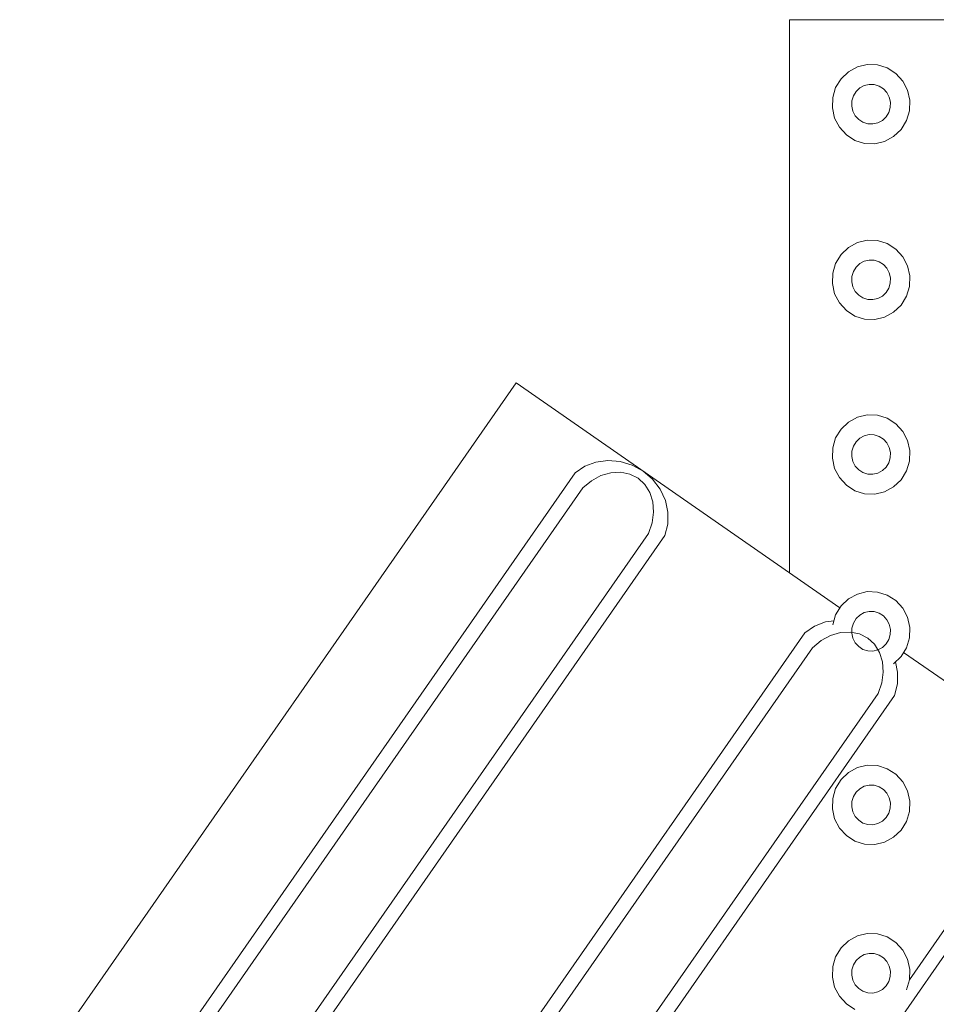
# Model space of a CAD drawing. Extents: x 5066 to 9756, y -2696 to -1109.
# Tile 158 of 248: x 9404.864 to 9405.392, y -2583.104 to -2582.537. Entities that reach past the tile are written whole.
import ezdxf

# ---------------------------------------------------------------- set-up
doc = ezdxf.new("R2010")
doc.units = 0
doc.header["$MEASUREMENT"] = 0
doc.layers.add('IFC-Elemento construtivo genérico-Contorno', color=253, linetype='CONTINUOUS', lineweight=5)

msp = doc.modelspace()

# ---------------------------------------------------------------- linework, layer by layer
at = {"layer": 'IFC-Elemento construtivo genérico-Contorno', "color": 8, "lineweight": 5}
for p, q in [((9405.30741, -2582.8556), (9405.30741, -2582.53725)), ((9405.30741, -2582.53725), (9405.80741, -2582.53725)), ((9405.33706, -2582.57129), (9405.34132, -2582.56721)), ((9405.34132, -2582.56721), (9405.34648, -2582.5644)), ((9405.34648, -2582.5644), (9405.35214, -2582.56305)), ((9405.35214, -2582.56305), (9405.358, -2582.56326)), ((9405.358, -2582.56326), (9405.36359, -2582.56501)), ((9405.36359, -2582.56501), (9405.36855, -2582.56817)), ((9405.33394, -2582.57636), (9405.33706, -2582.57129)), ((9405.36855, -2582.56817), (9405.37253, -2582.57254)), ((9405.37253, -2582.57254), (9405.37527, -2582.57782)), ((9405.33226, -2582.58207), (9405.33394, -2582.57636)), ((9405.34413, -2582.5811), (9405.3457, -2582.57857)), ((9405.3457, -2582.57857), (9405.3478, -2582.57653)), ((9405.3478, -2582.57653), (9405.35038, -2582.57512)), ((9405.35038, -2582.57512), (9405.35323, -2582.57445)), ((9405.35323, -2582.57445), (9405.35616, -2582.57455)), ((9405.35616, -2582.57455), (9405.35894, -2582.57543)), ((9405.35894, -2582.57543), (9405.36144, -2582.57701)), ((9405.36144, -2582.57701), (9405.36343, -2582.57919)), ((9405.36343, -2582.57919), (9405.3648, -2582.58183)), ((9405.37527, -2582.57782), (9405.37659, -2582.58364)), ((9405.33206, -2582.58805), (9405.33226, -2582.58207)), ((9405.3432, -2582.58695), (9405.34327, -2582.58396)), ((9405.34327, -2582.58396), (9405.34413, -2582.5811)), ((9405.3648, -2582.58183), (9405.36546, -2582.58474)), ((9405.36534, -2582.58773), (9405.36546, -2582.58474)), ((9405.37636, -2582.58961), (9405.37659, -2582.58364)), ((9405.33206, -2582.58805), (9405.33335, -2582.59387)), ((9405.3432, -2582.58695), (9405.34382, -2582.58986)), ((9405.34382, -2582.58986), (9405.34523, -2582.5925)), ((9405.36448, -2582.59059), (9405.36534, -2582.58773)), ((9405.37468, -2582.59533), (9405.37636, -2582.58961)), ((9405.33335, -2582.59387), (9405.33613, -2582.59915)), ((9405.34523, -2582.5925), (9405.34722, -2582.59468)), ((9405.34722, -2582.59468), (9405.34968, -2582.59626)), ((9405.35823, -2582.59656), (9405.36081, -2582.59516)), ((9405.36081, -2582.59516), (9405.36296, -2582.59312)), ((9405.36296, -2582.59312), (9405.36448, -2582.59059)), ((9405.37159, -2582.6004), (9405.37468, -2582.59533)), ((9405.33613, -2582.59915), (9405.34011, -2582.60352)), ((9405.34968, -2582.59626), (9405.35245, -2582.59714)), ((9405.35245, -2582.59714), (9405.35538, -2582.59724)), ((9405.35538, -2582.59724), (9405.35823, -2582.59656)), ((9405.3673, -2582.60447), (9405.37159, -2582.6004)), ((9405.34011, -2582.60352), (9405.34503, -2582.60668)), ((9405.34503, -2582.60668), (9405.35062, -2582.60842)), ((9405.35648, -2582.60863), (9405.36214, -2582.60728)), ((9405.36214, -2582.60728), (9405.3673, -2582.60447)), ((9405.35062, -2582.60842), (9405.35648, -2582.60863)), ((9405.34648, -2582.66548), (9405.35214, -2582.66413)), ((9405.35214, -2582.66413), (9405.358, -2582.66434)), ((9405.33706, -2582.67237), (9405.34132, -2582.66828)), ((9405.34132, -2582.66828), (9405.34648, -2582.66548)), ((9405.358, -2582.66434), (9405.36359, -2582.66608)), ((9405.36359, -2582.66608), (9405.36855, -2582.66925)), ((9405.36855, -2582.66925), (9405.37253, -2582.67362)), ((9405.33394, -2582.67743), (9405.33706, -2582.67237)), ((9405.37253, -2582.67362), (9405.37527, -2582.67889)), ((9405.33226, -2582.68315), (9405.33394, -2582.67743)), ((9405.34413, -2582.68217), (9405.3457, -2582.67964)), ((9405.3457, -2582.67964), (9405.3478, -2582.6776)), ((9405.3478, -2582.6776), (9405.35038, -2582.6762)), ((9405.35038, -2582.6762), (9405.35323, -2582.67552)), ((9405.35323, -2582.67552), (9405.35616, -2582.67563)), ((9405.35616, -2582.67563), (9405.35894, -2582.6765)), ((9405.35894, -2582.6765), (9405.36144, -2582.67808)), ((9405.36144, -2582.67808), (9405.36343, -2582.68027)), ((9405.36343, -2582.68027), (9405.3648, -2582.68291)), ((9405.37527, -2582.67889), (9405.37659, -2582.68471)), ((9405.33206, -2582.68912), (9405.33226, -2582.68315)), ((9405.3432, -2582.68802), (9405.34327, -2582.68503)), ((9405.34327, -2582.68503), (9405.34413, -2582.68217)), ((9405.3648, -2582.68291), (9405.36546, -2582.68582)), ((9405.36534, -2582.68881), (9405.36546, -2582.68582)), ((9405.37636, -2582.69069), (9405.37659, -2582.68471)), ((9405.33206, -2582.68912), (9405.33335, -2582.69494)), ((9405.3432, -2582.68802), (9405.34382, -2582.69093)), ((9405.34382, -2582.69093), (9405.34523, -2582.69357)), ((9405.36296, -2582.6942), (9405.36448, -2582.69166)), ((9405.36448, -2582.69166), (9405.36534, -2582.68881)), ((9405.37468, -2582.6964), (9405.37636, -2582.69069)), ((9405.33335, -2582.69494), (9405.33613, -2582.70022)), ((9405.34523, -2582.69357), (9405.34722, -2582.69575)), ((9405.34722, -2582.69575), (9405.34968, -2582.69734)), ((9405.34968, -2582.69734), (9405.35245, -2582.69821)), ((9405.35538, -2582.69831), (9405.35823, -2582.69764)), ((9405.35823, -2582.69764), (9405.36081, -2582.69624)), ((9405.36081, -2582.69624), (9405.36296, -2582.6942)), ((9405.37159, -2582.70147), (9405.37468, -2582.6964)), ((9405.33613, -2582.70022), (9405.34011, -2582.70459)), ((9405.35245, -2582.69821), (9405.35538, -2582.69831)), ((9405.3673, -2582.70555), (9405.37159, -2582.70147)), ((9405.34011, -2582.70459), (9405.34503, -2582.70776)), ((9405.34503, -2582.70776), (9405.35062, -2582.7095)), ((9405.35062, -2582.7095), (9405.35648, -2582.7097)), ((9405.35648, -2582.7097), (9405.36214, -2582.70836)), ((9405.36214, -2582.70836), (9405.3673, -2582.70555)), ((9404.86448, -2583.15651), (9405.15011, -2582.74612)), ((9405.15011, -2582.74612), (9405.33636, -2582.87573)), ((9405.34132, -2582.76876), (9405.34648, -2582.76595)), ((9405.34648, -2582.76595), (9405.35214, -2582.76461)), ((9405.35214, -2582.76461), (9405.358, -2582.76481)), ((9405.358, -2582.76481), (9405.36359, -2582.76656)), ((9405.33706, -2582.77284), (9405.34132, -2582.76876)), ((9405.36359, -2582.76656), (9405.36855, -2582.76972)), ((9405.36855, -2582.76972), (9405.37253, -2582.77409)), ((9405.33394, -2582.77791), (9405.33706, -2582.77284)), ((9405.3478, -2582.77808), (9405.35038, -2582.77668)), ((9405.35038, -2582.77668), (9405.35323, -2582.776)), ((9405.35323, -2582.776), (9405.35616, -2582.77611)), ((9405.35616, -2582.77611), (9405.35894, -2582.77697)), ((9405.35894, -2582.77697), (9405.36144, -2582.77856)), ((9405.37253, -2582.77409), (9405.37527, -2582.77937)), ((9405.33226, -2582.78362), (9405.33394, -2582.77791)), ((9405.34327, -2582.78551), (9405.34413, -2582.78265)), ((9405.34413, -2582.78265), (9405.3457, -2582.78012)), ((9405.3457, -2582.78012), (9405.3478, -2582.77808)), ((9405.36144, -2582.77856), (9405.36343, -2582.78074)), ((9405.36343, -2582.78074), (9405.3648, -2582.78338)), ((9405.37527, -2582.77937), (9405.37659, -2582.78519)), ((9405.33206, -2582.7896), (9405.33226, -2582.78362)), ((9405.3432, -2582.7885), (9405.34327, -2582.78551)), ((9405.3432, -2582.7885), (9405.34382, -2582.79141)), ((9405.3648, -2582.78338), (9405.36546, -2582.7863)), ((9405.36534, -2582.78928), (9405.36546, -2582.7863)), ((9405.37636, -2582.79116), (9405.37659, -2582.78519)), ((9405.18405, -2582.79803), (9405.1896, -2582.79422)), ((9405.1896, -2582.79422), (9405.19601, -2582.79176)), ((9405.19601, -2582.79176), (9405.20292, -2582.7908)), ((9405.20292, -2582.7908), (9405.20999, -2582.79138)), ((9405.20999, -2582.79138), (9405.21683, -2582.79347)), ((9405.21683, -2582.79347), (9405.22316, -2582.79696)), ((9405.33206, -2582.7896), (9405.33335, -2582.79542)), ((9405.34382, -2582.79141), (9405.34523, -2582.79404)), ((9405.34523, -2582.79404), (9405.34722, -2582.79623)), ((9405.36296, -2582.79467), (9405.36448, -2582.79214)), ((9405.36448, -2582.79214), (9405.36534, -2582.78928)), ((9405.37468, -2582.79688), (9405.37636, -2582.79116)), ((9404.92835, -2583.16543), (9405.18405, -2582.79803)), ((9405.19339, -2582.80252), (9405.19886, -2582.79957)), ((9405.19886, -2582.79957), (9405.2046, -2582.7979)), ((9405.2046, -2582.7979), (9405.21027, -2582.79759)), ((9405.21027, -2582.79759), (9405.21558, -2582.79866)), ((9405.21558, -2582.79866), (9405.2203, -2582.80106)), ((9405.22316, -2582.79695), (9405.22863, -2582.80168)), ((9405.33335, -2582.79542), (9405.33613, -2582.8007)), ((9405.34722, -2582.79623), (9405.34968, -2582.79781)), ((9405.34968, -2582.79781), (9405.35245, -2582.79869)), ((9405.35245, -2582.79869), (9405.35538, -2582.79879)), ((9405.35538, -2582.79879), (9405.35823, -2582.79812)), ((9405.35823, -2582.79812), (9405.36081, -2582.79671)), ((9405.36081, -2582.79671), (9405.36296, -2582.79467)), ((9405.37159, -2582.80195), (9405.37468, -2582.79688)), ((9405.18843, -2582.8066), (9405.19339, -2582.80252)), ((9405.2203, -2582.80106), (9405.22421, -2582.80467)), ((9405.22421, -2582.80467), (9405.22706, -2582.80929)), ((9405.22863, -2582.80168), (9405.233, -2582.80739)), ((9405.33613, -2582.8007), (9405.34011, -2582.80507)), ((9405.34011, -2582.80507), (9405.34503, -2582.80823)), ((9405.3673, -2582.80603), (9405.37159, -2582.80195)), ((9404.93784, -2583.16665), (9405.18843, -2582.8066)), ((9405.22706, -2582.80929), (9405.22874, -2582.81471)), ((9405.233, -2582.80739), (9405.23597, -2582.81381)), ((9405.34503, -2582.80823), (9405.35062, -2582.80998)), ((9405.35062, -2582.80998), (9405.35648, -2582.81018)), ((9405.35648, -2582.81018), (9405.36214, -2582.80883)), ((9405.36214, -2582.80883), (9405.3673, -2582.80603)), ((9405.22874, -2582.81471), (9405.22917, -2582.82066)), ((9405.23597, -2582.81381), (9405.23745, -2582.82062)), ((9405.22831, -2582.82682), (9405.22917, -2582.82066)), ((9405.23738, -2582.82747), (9405.23745, -2582.82062)), ((9405.2262, -2582.8329), (9405.22831, -2582.82682)), ((9405.23573, -2582.83402), (9405.23738, -2582.82747)), ((9404.97562, -2583.19295), (9405.2262, -2582.8329)), ((9404.98003, -2583.20141), (9405.23573, -2582.83402)), ((9405.34132, -2582.87049), (9405.34648, -2582.86768)), ((9405.34648, -2582.86768), (9405.35214, -2582.86633)), ((9405.35214, -2582.86633), (9405.358, -2582.86654)), ((9405.358, -2582.86654), (9405.36359, -2582.86829)), ((9405.33706, -2582.87457), (9405.34132, -2582.87049)), ((9405.36359, -2582.86829), (9405.36855, -2582.87145)), ((9405.36855, -2582.87145), (9405.37253, -2582.87582)), ((9405.33394, -2582.87964), (9405.33706, -2582.87457)), ((9405.3478, -2582.87981), (9405.35038, -2582.8784)), ((9405.35038, -2582.8784), (9405.35323, -2582.87773)), ((9405.35323, -2582.87773), (9405.35616, -2582.87783)), ((9405.35616, -2582.87783), (9405.35894, -2582.8787)), ((9405.35894, -2582.8787), (9405.36144, -2582.88029)), ((9405.37253, -2582.87582), (9405.37527, -2582.8811)), ((9405.32175, -2582.88619), (9405.32816, -2582.88374)), ((9405.32816, -2582.88374), (9405.33292, -2582.88307)), ((9405.33226, -2582.88535), (9405.33394, -2582.87964)), ((9405.34327, -2582.88724), (9405.34413, -2582.88438)), ((9405.34413, -2582.88438), (9405.3457, -2582.88184)), ((9405.3457, -2582.88184), (9405.3478, -2582.87981)), ((9405.36144, -2582.88029), (9405.36343, -2582.88247)), ((9405.36343, -2582.88247), (9405.3648, -2582.88511)), ((9405.3648, -2582.88511), (9405.36546, -2582.88802)), ((9405.37527, -2582.8811), (9405.37659, -2582.88692)), ((9405.0605, -2583.2574), (9405.3162, -2582.89001)), ((9405.3162, -2582.89001), (9405.32175, -2582.88619)), ((9405.33101, -2582.89154), (9405.33671, -2582.88987)), ((9405.33671, -2582.88987), (9405.34241, -2582.88956)), ((9405.34241, -2582.88956), (9405.34773, -2582.89064)), ((9405.3432, -2582.89022), (9405.34327, -2582.88724)), ((9405.3432, -2582.89022), (9405.34382, -2582.89314)), ((9405.34773, -2582.89064), (9405.35245, -2582.89303)), ((9405.36534, -2582.89101), (9405.36546, -2582.88802)), ((9405.37636, -2582.89289), (9405.37659, -2582.88692)), ((9405.32054, -2582.89857), (9405.32554, -2582.89449)), ((9405.32554, -2582.89449), (9405.33101, -2582.89154)), ((9405.34382, -2582.89314), (9405.34523, -2582.89577)), ((9405.34523, -2582.89577), (9405.34722, -2582.89796)), ((9405.35245, -2582.89303), (9405.35636, -2582.89663)), ((9405.36081, -2582.89844), (9405.36296, -2582.8964)), ((9405.36296, -2582.8964), (9405.36448, -2582.89386)), ((9405.36448, -2582.89386), (9405.36534, -2582.89101)), ((9405.37468, -2582.89861), (9405.37636, -2582.89289)), ((9405.06995, -2583.25862), (9405.32054, -2582.89857)), ((9405.34722, -2582.89796), (9405.34968, -2582.89954)), ((9405.34968, -2582.89954), (9405.35245, -2582.90041)), ((9405.35245, -2582.90041), (9405.35538, -2582.90051)), ((9405.35538, -2582.90051), (9405.35823, -2582.89984)), ((9405.35636, -2582.89663), (9405.35921, -2582.90126)), ((9405.35823, -2582.89984), (9405.36081, -2582.89844)), ((9405.35921, -2582.90126), (9405.36089, -2582.90669)), ((9405.37159, -2582.90367), (9405.37468, -2582.89861)), ((9405.37304, -2582.90128), (9405.48933, -2582.98221)), ((9405.36089, -2582.90669), (9405.36132, -2582.91262)), ((9405.3673, -2582.90776), (9405.37159, -2582.90367)), ((9405.36835, -2582.90677), (9405.3696, -2582.91259)), ((9405.36046, -2582.91879), (9405.36132, -2582.91262)), ((9405.36952, -2582.91944), (9405.3696, -2582.91259)), ((9405.35835, -2582.92487), (9405.36046, -2582.91879)), ((9405.36788, -2582.92599), (9405.36952, -2582.91944)), ((9405.10777, -2583.28491), (9405.35835, -2582.92487)), ((9405.11218, -2583.29338), (9405.36788, -2582.92599)), ((9405.34132, -2582.97037), (9405.34648, -2582.96757)), ((9405.34648, -2582.96757), (9405.35214, -2582.96622)), ((9405.35214, -2582.96622), (9405.358, -2582.96642)), ((9405.358, -2582.96642), (9405.36359, -2582.96817)), ((9405.36359, -2582.96817), (9405.36855, -2582.97133)), ((9405.33394, -2582.97952), (9405.33706, -2582.97445)), ((9405.33706, -2582.97445), (9405.34132, -2582.97037)), ((9405.36855, -2582.97133), (9405.37253, -2582.97571)), ((9405.37253, -2582.97571), (9405.37527, -2582.98098)), ((9405.33226, -2582.98524), (9405.33394, -2582.97952)), ((9405.3457, -2582.98173), (9405.3478, -2582.97969)), ((9405.3478, -2582.97969), (9405.35038, -2582.97828)), ((9405.35038, -2582.97828), (9405.35323, -2582.97761)), ((9405.35323, -2582.97761), (9405.35616, -2582.97772)), ((9405.35616, -2582.97772), (9405.35894, -2582.97859)), ((9405.35894, -2582.97859), (9405.36144, -2582.98017)), ((9405.36144, -2582.98017), (9405.36343, -2582.98236)), ((9405.37527, -2582.98098), (9405.37659, -2582.9868)), ((9405.33206, -2582.99121), (9405.33226, -2582.98524)), ((9405.34327, -2582.98712), (9405.34413, -2582.98426)), ((9405.34413, -2582.98426), (9405.3457, -2582.98173)), ((9405.36343, -2582.98236), (9405.3648, -2582.98499)), ((9405.3648, -2582.98499), (9405.36546, -2582.9879)), ((9405.37636, -2582.99278), (9405.37659, -2582.9868)), ((9405.20409, -2583.35196), (9405.45468, -2582.99192)), ((9405.33206, -2582.99121), (9405.33335, -2582.99703)), ((9405.3432, -2582.99011), (9405.34327, -2582.98712)), ((9405.3432, -2582.99011), (9405.34382, -2582.99302)), ((9405.36448, -2582.99375), (9405.36534, -2582.99089)), ((9405.36534, -2582.99089), (9405.36546, -2582.9879)), ((9405.33335, -2582.99703), (9405.33613, -2583.00231)), ((9405.34382, -2582.99302), (9405.34523, -2582.99566)), ((9405.34523, -2582.99566), (9405.34722, -2582.99784)), ((9405.34722, -2582.99784), (9405.34968, -2582.99943)), ((9405.35823, -2582.99973), (9405.36081, -2582.99832)), ((9405.36081, -2582.99832), (9405.36296, -2582.99629)), ((9405.36296, -2582.99629), (9405.36448, -2582.99375)), ((9405.37468, -2582.99849), (9405.37636, -2582.99278)), ((9405.33613, -2583.00231), (9405.34011, -2583.00668)), ((9405.34968, -2582.99943), (9405.35245, -2583.0003)), ((9405.35245, -2583.0003), (9405.35538, -2583.0004)), ((9405.35538, -2583.0004), (9405.35823, -2582.99973)), ((9405.3673, -2583.00764), (9405.37159, -2583.00356)), ((9405.37159, -2583.00356), (9405.37468, -2582.99849)), ((9405.37636, -2583.08959), (9405.43788, -2583.00122)), ((9405.34011, -2583.00668), (9405.34503, -2583.00985)), ((9405.36214, -2583.01045), (9405.3673, -2583.00764)), ((9405.34503, -2583.00985), (9405.35062, -2583.01159)), ((9405.35062, -2583.01159), (9405.35648, -2583.01179)), ((9405.35648, -2583.01179), (9405.36214, -2583.01045)), ((9405.34132, -2583.06721), (9405.34648, -2583.0644)), ((9405.34648, -2583.0644), (9405.35214, -2583.06306)), ((9405.35214, -2583.06306), (9405.358, -2583.06326)), ((9405.358, -2583.06326), (9405.36359, -2583.06501)), ((9405.36359, -2583.06501), (9405.36855, -2583.06818)), ((9405.33394, -2583.07636), (9405.33706, -2583.07129)), ((9405.33706, -2583.07129), (9405.34132, -2583.06721)), ((9405.36855, -2583.06818), (9405.37253, -2583.07254)), ((9405.33226, -2583.08208), (9405.33394, -2583.07636)), ((9405.3457, -2583.07857), (9405.3478, -2583.07653)), ((9405.3478, -2583.07653), (9405.35038, -2583.07512)), ((9405.35038, -2583.07512), (9405.35323, -2583.07445)), ((9405.35323, -2583.07445), (9405.35616, -2583.07455)), ((9405.35616, -2583.07455), (9405.35894, -2583.07543)), ((9405.35894, -2583.07543), (9405.36144, -2583.07701)), ((9405.36144, -2583.07701), (9405.36343, -2583.07919)), ((9405.37253, -2583.07254), (9405.37527, -2583.07782)), ((9405.33206, -2583.08805), (9405.33226, -2583.08208)), ((9405.34327, -2583.08396), (9405.34413, -2583.0811)), ((9405.34413, -2583.0811), (9405.3457, -2583.07857)), ((9405.36343, -2583.07919), (9405.3648, -2583.08183)), ((9405.3648, -2583.08183), (9405.36546, -2583.08474)), ((9405.37527, -2583.07782), (9405.37659, -2583.08364)), ((9405.33206, -2583.08805), (9405.33335, -2583.09387)), ((9405.3432, -2583.08695), (9405.34327, -2583.08396)), ((9405.3432, -2583.08695), (9405.34382, -2583.08986)), ((9405.36448, -2583.09059), (9405.36534, -2583.08773)), ((9405.36534, -2583.08773), (9405.36546, -2583.08474)), ((9405.37636, -2583.08962), (9405.37659, -2583.08364)), ((9405.33335, -2583.09387), (9405.33613, -2583.09915)), ((9405.34382, -2583.08986), (9405.34523, -2583.0925)), ((9405.34523, -2583.0925), (9405.34722, -2583.09468)), ((9405.34722, -2583.09468), (9405.34968, -2583.09626)), ((9405.36081, -2583.09516), (9405.36296, -2583.09312)), ((9405.36296, -2583.09312), (9405.36448, -2583.09059)), ((9405.37468, -2583.09533), (9405.37636, -2583.08958)), ((9405.33613, -2583.09915), (9405.34011, -2583.10352)), ((9405.34968, -2583.09626), (9405.35245, -2583.09714)), ((9405.35245, -2583.09714), (9405.35538, -2583.09724)), ((9405.35538, -2583.09724), (9405.35823, -2583.09656)), ((9405.35823, -2583.09656), (9405.36081, -2583.09516)), ((9405.34011, -2583.10352), (9405.34503, -2583.10668))]:
    msp.add_line(p, q, dxfattribs=at)

doc.saveas('drawing.dxf')
